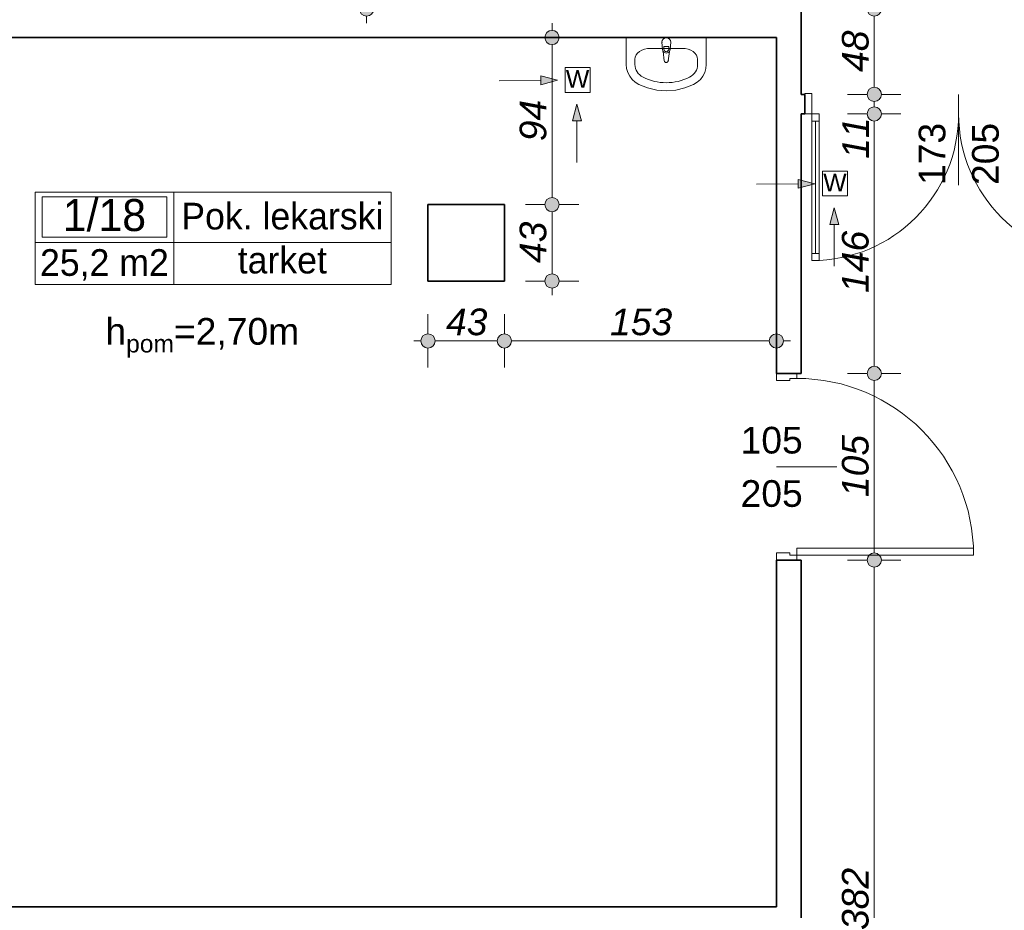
# Model space of a CAD drawing. Header units: millimetres. Extents: x -50073 to 84772, y -78870 to -35317.
# Tile 11 of 125: x 3578 to 9117, y -70241 to -65231. Entities that reach past the tile are written whole.
import ezdxf
from ezdxf.enums import TextEntityAlignment as Align

# ---------------------------------------------------------------- set-up
doc = ezdxf.new("R2010")
doc.units = ezdxf.units.MM
doc.header["$MEASUREMENT"] = 0
for name, color, linetype, lineweight in [('0_Nr_pióra__3', 7, 'Continuous', 20), ('Drzwi ArchiCAD_Nr_pióra__1', 7, 'Continuous', 0), ('Instalacje - Went_Klim_Nr_pióra__42', 150, 'Continuous', 13), ('Konstrukcja - Słupy_Nr_pióra__6', 7, 'Continuous', 35), ('Konstrukcja - Ściany zew_Nr_pióra__6', 7, 'Continuous', 35), ('Metryczki pomieszczeń ArchiCADa_Nr_pióra__1', 7, 'Continuous', 0), ('Wnetrze - Sanitariaty_Nr_pióra__22', 8, 'Continuous', 13), ('Wymiarowanie - Ogólne_Nr_pióra__82', 114, 'Continuous', 13), ('Znaczniki drzwi ArchiCADa_Nr_pióra__1', 7, 'Continuous', 0), ('Znaczniki drzwi ArchiCADa_Nr_pióra__7', 7, 'Continuous', 70)]:
    doc.layers.add(name, color=color, linetype=linetype, lineweight=lineweight)
doc.layers.add('Elementy modelu - Strefy', color=7, linetype='Continuous')
doc.layers.add('Wymiarowanie - Ogólne', color=7, linetype='Continuous')
doc.styles.add('GENERATED_STYLE_1', font='txt')
doc.styles.add('GENERATED_STYLE_2', font='txt')
doc.styles.add('GENERATED_STYLE_3', font='txt')
doc.styles.add('GENERATED_STYLE_4', font='txt')
doc.dimstyles.new('GENERATED_STYLE__1', dxfattribs={"dimtxt": 150, "dimasz": 152, "dimexe": 0.18, "dimexo": 0, "dimgap": 0.09, "dimtad": 1, "dimlfac": 0.1, "dimzin": 0, "dimdsep": 46, "dimtxsty": 'GENERATED_STYLE_3', "dimblk": 'ARROWHEAD_11', "dimblk1": 'ARROWHEAD_11', "dimblk2": 'ARROWHEAD_11', "dimcen": 0.09, "dimclrd": 114, "dimclre": 114, "dimclrt": 114, "dimazin": 0, "dimtfac": 1, "dimtdec": 4, "dimtmove": 0, "dimatfit": 3, "dimfxl": 1, "dimtolj": 1, "dimtzin": 0, "dimarcsym": 0})
doc.dimstyles.new('GENERATED_STYLE__2', dxfattribs={"dimtxt": 150, "dimasz": 152, "dimexe": 0.18, "dimexo": 0, "dimgap": 0.09, "dimtad": 1, "dimtih": 1, "dimtoh": 1, "dimlfac": 0.1, "dimzin": 0, "dimdsep": 46, "dimtxsty": 'GENERATED_STYLE_3', "dimblk": 'ARROWHEAD_11', "dimblk1": 'ARROWHEAD_11', "dimblk2": 'ARROWHEAD_11', "dimcen": 0.09, "dimclrd": 114, "dimclre": 114, "dimclrt": 114, "dimazin": 0, "dimtfac": 1, "dimtdec": 4, "dimtmove": 0, "dimatfit": 3, "dimfxl": 1, "dimtolj": 1, "dimtzin": 0, "dimarcsym": 0})

# ---------------------------------------------------------------- blocks, each defined once
blk = doc.blocks.new('Pok. lekarski_1_18_18', base_point=(4444.1, -66484.5))
at = {"layer": 'Metryczki pomieszczeń ArchiCADa_Nr_pióra__1', "linetype": 'Continuous'}
for p, q in [((3665.1, -66201.7), (5666.7, -66201.7)), ((3665.1, -66720.3), (3665.1, -66201.7)), ((3704, -66227.6), (4405.2, -66227.6)), ((3704, -66453.9), (3704, -66227.6)), ((4405.2, -66227.6), (4405.2, -66453.9)), ((4444.1, -66201.7), (4444.1, -66720.3)), ((5666.7, -66201.7), (5666.7, -66720.3)), ((4405.2, -66453.9), (3704, -66453.9)), ((3665.1, -66484.5), (5666.7, -66484.5)), ((5666.7, -66720.3), (3665.1, -66720.3))]:
    blk.add_line(p, q, dxfattribs=at)
at = {"layer": 'Metryczki pomieszczeń ArchiCADa_Nr_pióra__1'}
for tag, height, style, p in [('ROOM_NUMBER', 180, 'GENERATED_STYLE_2', (4054.6, -66329.7)), ('ROOM_NAME', 150, 'GENERATED_STYLE_1', (5055.4, -66335.7)), ('floor_f', 150, 'GENERATED_STYLE_1', (5055.4, -66583.2)), ('ROOM_CALC_AREA', 150, 'GENERATED_STYLE_1', (4054.6, -66596.6))]:
    blk.add_attdef(tag, text='', height=height, dxfattribs=dict(at, style=style)).set_placement(p, align=Align.MIDDLE_CENTER)
blk = doc.blocks.new('*D538')
at = {"layer": 'Wymiarowanie - Ogólne_Nr_pióra__82', "linetype": 'Continuous'}
for points in [[(8014.6, -63819.2), (8011.6, -63803.9), (8002.9, -63790.9), (7989.9, -63782.2), (7974.6, -63779.2), (7959.3, -63782.2), (7946.3, -63790.9), (7937.6, -63803.9), (7934.6, -63819.2), (7937.6, -63834.5), (7946.3, -63847.5), (7959.3, -63856.1), (7974.6, -63859.2), (7989.9, -63856.1), (8002.9, -63847.5), (8011.6, -63834.5)], [(8034.6, -63819.2), (8031.6, -63803.9), (8022.9, -63790.9), (8009.9, -63782.2), (7994.6, -63779.2), (7979.3, -63782.2), (7966.3, -63790.9), (7957.6, -63803.9), (7954.6, -63819.2), (7957.6, -63834.5), (7966.3, -63847.5), (7979.3, -63856.1), (7994.6, -63859.2), (8009.9, -63856.1), (8022.9, -63847.5), (8031.6, -63834.5)]]:
    blk.add_hatch(color=256, dxfattribs=at).paths.add_polyline_path(points)
for p, q in [((7974.6, -63779.2), (7974.6, -63669.2)), ((7994.6, -63779.2), (7994.6, -63669.2)), ((7894.6, -63819.2), (7934.6, -63819.2)), ((7974.6, -63819.2), (7974.6, -63819.2)), ((7974.6, -63969.2), (7974.6, -63859.2)), ((7994.6, -63969.2), (7994.6, -63859.2))]:
    blk.add_line(p, q, dxfattribs=at)
for centre in [(7974.6, -63819.2), (7994.6, -63819.2)]:
    blk.add_circle(centre, 40, dxfattribs=at)
at = {"layer": 'Wymiarowanie - Ogólne_Nr_pióra__82', "insert": (7820.8, -63789.2), "char_height": 150, "attachment_point": 7, "style": 'GENERATED_STYLE_3'}
blk.add_mtext('\\A1;{\\fArial|b0|i1|c238|p38;2}', dxfattribs=at)
blk = doc.blocks.new('ARROWHEAD_11')
at = {"color": 0, "linetype": 'Continuous', "lineweight": 0}
blk.add_line((0, 0), (-1, 0), dxfattribs=at)
at = {"color": 0, "linetype": 'Continuous', "lineweight": 0, "const_width": 0.25, "flags": 128}
blk.add_lwpolyline([(-0.125, 0, 1), (0.125, 0, 1)], format="xyb", close=True, dxfattribs=at)
blk = doc.blocks.new('*D539')
at = {"layer": 'Wymiarowanie - Ogólne_Nr_pióra__82', "linetype": 'Continuous'}
for points in [[(8014.6, -63819.2), (8011.6, -63803.9), (8002.9, -63790.9), (7989.9, -63782.2), (7974.6, -63779.2), (7959.3, -63782.2), (7946.3, -63790.9), (7937.6, -63803.9), (7934.6, -63819.2), (7937.6, -63834.5), (7946.3, -63847.5), (7959.3, -63856.1), (7974.6, -63859.2), (7989.9, -63856.1), (8002.9, -63847.5), (8011.6, -63834.5)], [(8034.6, -63819.2), (8031.6, -63803.9), (8022.9, -63790.9), (8009.9, -63782.2), (7994.6, -63779.2), (7979.3, -63782.2), (7966.3, -63790.9), (7957.6, -63803.9), (7954.6, -63819.2), (7957.6, -63834.5), (7966.3, -63847.5), (7979.3, -63856.1), (7994.6, -63859.2), (8009.9, -63856.1), (8022.9, -63847.5), (8031.6, -63834.5)], [(9764.6, -63819.2), (9761.6, -63803.9), (9752.9, -63790.9), (9739.9, -63782.2), (9724.6, -63779.2), (9709.3, -63782.2), (9696.3, -63790.9), (9687.6, -63803.9), (9684.6, -63819.2), (9687.6, -63834.5), (9696.3, -63847.5), (9709.3, -63856.1), (9724.6, -63859.2), (9739.9, -63856.1), (9752.9, -63847.5), (9761.6, -63834.5)], [(9784.6, -63819.2), (9781.6, -63803.9), (9772.9, -63790.9), (9759.9, -63782.2), (9744.6, -63779.2), (9729.3, -63782.2), (9716.3, -63790.9), (9707.6, -63803.9), (9704.6, -63819.2), (9707.6, -63834.5), (9716.3, -63847.5), (9729.3, -63856.1), (9744.6, -63859.2), (9759.9, -63856.1), (9772.9, -63847.5), (9781.6, -63834.5)]]:
    blk.add_hatch(color=256, dxfattribs=at).paths.add_polyline_path(points)
for p, q in [((7994.6, -63779.2), (7994.6, -63669.2)), ((9724.6, -63779.2), (9724.6, -63669.2)), ((8034.6, -63819.2), (9684.6, -63819.2)), ((7994.6, -63969.2), (7994.6, -63859.2)), ((9724.6, -63969.2), (9724.6, -63859.2))]:
    blk.add_line(p, q, dxfattribs=at)
for centre in [(7994.6, -63819.2), (9724.6, -63819.2)]:
    blk.add_circle(centre, 40, dxfattribs=at)
at = {"layer": 'Wymiarowanie - Ogólne_Nr_pióra__82', "char_height": 150, "attachment_point": 7, "style": 'GENERATED_STYLE_3'}
for s, insert in [('\\A1;{\\fArial|b0|i1|c238|p38;173}', (8631.9, -63789.2)), ('\\A1;{\\fArial|b0|i1|c238|p38;2}', (9570.8, -63789.2))]:
    blk.add_mtext(s, dxfattribs=dict(at, insert=insert))
blk = doc.blocks.new('*D550')
at = {"layer": 'Wymiarowanie - Ogólne_Nr_pióra__82', "linetype": 'Continuous'}
for points in [[(8425, -68270.6), (8422, -68255.3), (8413.3, -68242.4), (8400.3, -68233.7), (8385, -68230.6), (8369.7, -68233.7), (8356.7, -68242.4), (8348.1, -68255.3), (8345, -68270.6), (8348.1, -68285.9), (8356.7, -68298.9), (8369.7, -68307.6), (8385, -68310.6), (8400.3, -68307.6), (8413.3, -68298.9), (8422, -68285.9)], [(8425, -72090.6), (8422, -72075.3), (8413.3, -72062.4), (8400.3, -72053.7), (8385, -72050.6), (8369.7, -72053.7), (8356.7, -72062.4), (8348.1, -72075.3), (8345, -72090.6), (8348.1, -72105.9), (8356.7, -72118.9), (8369.7, -72127.6), (8385, -72130.6), (8400.3, -72127.6), (8413.3, -72118.9), (8422, -72105.9)]]:
    blk.add_hatch(color=256, dxfattribs=at).paths.add_polyline_path(points)
for p, q in [((8345, -68270.6), (8235, -68270.6)), ((8535, -68270.6), (8425, -68270.6)), ((8385, -72050.6), (8385, -68310.6)), ((8345, -72090.6), (8235, -72090.6)), ((8535, -72090.6), (8425, -72090.6))]:
    blk.add_line(p, q, dxfattribs=at)
for centre in [(8385, -68270.6), (8385, -72090.6)]:
    blk.add_circle(centre, 40, dxfattribs=at)
at = {"layer": 'Wymiarowanie - Ogólne_Nr_pióra__82', "insert": (8355, -70351.4), "char_height": 150, "attachment_point": 7, "rotation": 90, "style": 'GENERATED_STYLE_3'}
blk.add_mtext('\\A1;{\\fArial|b0|i1|c238|p38;382}', dxfattribs=at)
blk = doc.blocks.new('*D551')
at = {"layer": 'Wymiarowanie - Ogólne_Nr_pióra__82', "linetype": 'Continuous'}
for points in [[(8425, -67220.6), (8422, -67205.3), (8413.3, -67192.4), (8400.3, -67183.7), (8385, -67180.6), (8369.7, -67183.7), (8356.7, -67192.4), (8348.1, -67205.3), (8345, -67220.6), (8348.1, -67235.9), (8356.7, -67248.9), (8369.7, -67257.6), (8385, -67260.6), (8400.3, -67257.6), (8413.3, -67248.9), (8422, -67235.9)], [(8425, -68270.6), (8422, -68255.3), (8413.3, -68242.4), (8400.3, -68233.7), (8385, -68230.6), (8369.7, -68233.7), (8356.7, -68242.4), (8348.1, -68255.3), (8345, -68270.6), (8348.1, -68285.9), (8356.7, -68298.9), (8369.7, -68307.6), (8385, -68310.6), (8400.3, -68307.6), (8413.3, -68298.9), (8422, -68285.9)]]:
    blk.add_hatch(color=256, dxfattribs=at).paths.add_polyline_path(points)
for p, q in [((8345, -67220.6), (8235, -67220.6)), ((8535, -67220.6), (8425, -67220.6)), ((8385, -68230.6), (8385, -67260.6)), ((8345, -68270.6), (8235, -68270.6)), ((8535, -68270.6), (8425, -68270.6))]:
    blk.add_line(p, q, dxfattribs=at)
for centre in [(8385, -67220.6), (8385, -68270.6)]:
    blk.add_circle(centre, 40, dxfattribs=at)
at = {"layer": 'Wymiarowanie - Ogólne_Nr_pióra__82', "insert": (8355, -67916.4), "char_height": 150, "attachment_point": 7, "rotation": 90, "style": 'GENERATED_STYLE_3'}
blk.add_mtext('\\A1;{\\fArial|b0|i1|c238|p38;105}', dxfattribs=at)
blk = doc.blocks.new('*D552')
at = {"layer": 'Wymiarowanie - Ogólne_Nr_pióra__82', "linetype": 'Continuous'}
for points in [[(8425, -65760.6), (8422, -65745.3), (8413.3, -65732.4), (8400.3, -65723.7), (8385, -65720.6), (8369.7, -65723.7), (8356.7, -65732.4), (8348.1, -65745.3), (8345, -65760.6), (8348.1, -65775.9), (8356.7, -65788.9), (8369.7, -65797.6), (8385, -65800.6), (8400.3, -65797.6), (8413.3, -65788.9), (8422, -65775.9)], [(8425, -67220.6), (8422, -67205.3), (8413.3, -67192.4), (8400.3, -67183.7), (8385, -67180.6), (8369.7, -67183.7), (8356.7, -67192.4), (8348.1, -67205.3), (8345, -67220.6), (8348.1, -67235.9), (8356.7, -67248.9), (8369.7, -67257.6), (8385, -67260.6), (8400.3, -67257.6), (8413.3, -67248.9), (8422, -67235.9)]]:
    blk.add_hatch(color=256, dxfattribs=at).paths.add_polyline_path(points)
for p, q in [((8345, -65760.6), (8235, -65760.6)), ((8535, -65760.6), (8425, -65760.6)), ((8385, -67180.6), (8385, -65800.6)), ((8345, -67220.6), (8235, -67220.6)), ((8535, -67220.6), (8425, -67220.6))]:
    blk.add_line(p, q, dxfattribs=at)
for centre in [(8385, -65760.6), (8385, -67220.6)]:
    blk.add_circle(centre, 40, dxfattribs=at)
at = {"layer": 'Wymiarowanie - Ogólne_Nr_pióra__82', "char_height": 150, "attachment_point": 7, "rotation": 90, "style": 'GENERATED_STYLE_3'}
for s, insert in [('\\A1;{\\fArial|b0|i1|c238|p38;11}', (8355, -66013.2)), ('\\A1;{\\fArial|b0|i1|c238|p38;146}', (8355, -66767.7))]:
    blk.add_mtext(s, dxfattribs=dict(at, insert=insert))
blk = doc.blocks.new('*D553')
at = {"layer": 'Wymiarowanie - Ogólne_Nr_pióra__82', "linetype": 'Continuous'}
for points in [[(8425, -65650.6), (8422, -65635.3), (8413.3, -65622.4), (8400.3, -65613.7), (8385, -65610.6), (8369.7, -65613.7), (8356.7, -65622.4), (8348.1, -65635.3), (8345, -65650.6), (8348.1, -65665.9), (8356.7, -65678.9), (8369.7, -65687.6), (8385, -65690.6), (8400.3, -65687.6), (8413.3, -65678.9), (8422, -65665.9)], [(8425, -65760.6), (8422, -65745.3), (8413.3, -65732.4), (8400.3, -65723.7), (8385, -65720.6), (8369.7, -65723.7), (8356.7, -65732.4), (8348.1, -65745.3), (8345, -65760.6), (8348.1, -65775.9), (8356.7, -65788.9), (8369.7, -65797.6), (8385, -65800.6), (8400.3, -65797.6), (8413.3, -65788.9), (8422, -65775.9)]]:
    blk.add_hatch(color=256, dxfattribs=at).paths.add_polyline_path(points)
for p, q in [((8345, -65650.6), (8235, -65650.6)), ((8535, -65650.6), (8425, -65650.6)), ((8385, -65720.6), (8385, -65690.6)), ((8345, -65760.6), (8235, -65760.6)), ((8535, -65760.6), (8425, -65760.6))]:
    blk.add_line(p, q, dxfattribs=at)
for centre in [(8385, -65650.6), (8385, -65760.6)]:
    blk.add_circle(centre, 40, dxfattribs=at)
blk = doc.blocks.new('*D554')
at = {"layer": 'Wymiarowanie - Ogólne_Nr_pióra__82', "linetype": 'Continuous'}
for points in [[(8425, -65170.6), (8422, -65155.3), (8413.3, -65142.4), (8400.3, -65133.7), (8385, -65130.6), (8369.7, -65133.7), (8356.7, -65142.4), (8348.1, -65155.3), (8345, -65170.6), (8348.1, -65185.9), (8356.7, -65198.9), (8369.7, -65207.6), (8385, -65210.6), (8400.3, -65207.6), (8413.3, -65198.9), (8422, -65185.9)], [(8425, -65650.6), (8422, -65635.3), (8413.3, -65622.4), (8400.3, -65613.7), (8385, -65610.6), (8369.7, -65613.7), (8356.7, -65622.4), (8348.1, -65635.3), (8345, -65650.6), (8348.1, -65665.9), (8356.7, -65678.9), (8369.7, -65687.6), (8385, -65690.6), (8400.3, -65687.6), (8413.3, -65678.9), (8422, -65665.9)]]:
    blk.add_hatch(color=256, dxfattribs=at).paths.add_polyline_path(points)
for p, q in [((8345, -65170.6), (8235, -65170.6)), ((8535, -65170.6), (8425, -65170.6)), ((8385, -65610.6), (8385, -65210.6)), ((8345, -65650.6), (8235, -65650.6)), ((8535, -65650.6), (8425, -65650.6))]:
    blk.add_line(p, q, dxfattribs=at)
for centre in [(8385, -65170.6), (8385, -65650.6)]:
    blk.add_circle(centre, 40, dxfattribs=at)
at = {"layer": 'Wymiarowanie - Ogólne_Nr_pióra__82', "insert": (8355, -65524.5), "char_height": 150, "attachment_point": 7, "rotation": 90, "style": 'GENERATED_STYLE_3'}
blk.add_mtext('\\A1;{\\fArial|b0|i1|c238|p38;48}', dxfattribs=at)
blk = doc.blocks.new('*D570')
at = {"layer": 'Wymiarowanie - Ogólne_Nr_pióra__82', "linetype": 'Continuous'}
for points in [[(5569.5, -64120.6), (5566.4, -64105.3), (5557.7, -64092.4), (5544.8, -64083.7), (5529.5, -64080.6), (5514.2, -64083.7), (5501.2, -64092.4), (5492.5, -64105.3), (5489.5, -64120.6), (5492.5, -64135.9), (5501.2, -64148.9), (5514.2, -64157.6), (5529.5, -64160.6), (5544.8, -64157.6), (5557.7, -64148.9), (5566.4, -64135.9)], [(5569.5, -65170.6), (5566.4, -65155.3), (5557.7, -65142.4), (5544.8, -65133.7), (5529.5, -65130.6), (5514.2, -65133.7), (5501.2, -65142.4), (5492.5, -65155.3), (5489.5, -65170.6), (5492.5, -65185.9), (5501.2, -65198.9), (5514.2, -65207.6), (5529.5, -65210.6), (5544.8, -65207.6), (5557.7, -65198.9), (5566.4, -65185.9)]]:
    blk.add_hatch(color=256, dxfattribs=at).paths.add_polyline_path(points)
for p, q in [((5489.5, -64120.6), (5379.5, -64120.6)), ((5679.5, -64120.6), (5569.5, -64120.6)), ((5529.5, -65130.6), (5529.5, -64160.6)), ((5489.5, -65170.6), (5379.5, -65170.6)), ((5679.5, -65170.6), (5569.5, -65170.6)), ((5529.5, -65250.6), (5529.5, -65210.6))]:
    blk.add_line(p, q, dxfattribs=at)
for centre in [(5529.5, -64120.6), (5529.5, -65170.6)]:
    blk.add_circle(centre, 40, dxfattribs=at)
at = {"layer": 'Wymiarowanie - Ogólne_Nr_pióra__82', "insert": (5499.5, -64816.4), "char_height": 150, "attachment_point": 7, "rotation": 90, "style": 'GENERATED_STYLE_3'}
blk.add_mtext('\\A1;{\\fArial|b0|i1|c238|p38;105}', dxfattribs=at)
blk = doc.blocks.new('*D577')
at = {"layer": 'Wymiarowanie - Ogólne_Nr_pióra__82', "linetype": 'Continuous'}
for points in [[(6612.4, -66270.6), (6609.3, -66255.3), (6600.7, -66242.4), (6587.7, -66233.7), (6572.4, -66230.6), (6557.1, -66233.7), (6544.1, -66242.4), (6535.4, -66255.3), (6532.4, -66270.6), (6535.4, -66285.9), (6544.1, -66298.9), (6557.1, -66307.6), (6572.4, -66310.6), (6587.7, -66307.6), (6600.7, -66298.9), (6609.3, -66285.9)], [(6612.4, -66700.6), (6609.3, -66685.3), (6600.7, -66672.4), (6587.7, -66663.7), (6572.4, -66660.6), (6557.1, -66663.7), (6544.1, -66672.4), (6535.4, -66685.3), (6532.4, -66700.6), (6535.4, -66715.9), (6544.1, -66728.9), (6557.1, -66737.6), (6572.4, -66740.6), (6587.7, -66737.6), (6600.7, -66728.9), (6609.3, -66715.9)]]:
    blk.add_hatch(color=256, dxfattribs=at).paths.add_polyline_path(points)
for p, q in [((6532.4, -66270.6), (6422.4, -66270.6)), ((6722.4, -66270.6), (6612.4, -66270.6)), ((6572.4, -66660.6), (6572.4, -66310.6)), ((6532.4, -66700.6), (6422.4, -66700.6)), ((6722.4, -66700.6), (6612.4, -66700.6)), ((6572.4, -66780.6), (6572.4, -66740.6))]:
    blk.add_line(p, q, dxfattribs=at)
for centre in [(6572.4, -66270.6), (6572.4, -66700.6)]:
    blk.add_circle(centre, 40, dxfattribs=at)
at = {"layer": 'Wymiarowanie - Ogólne_Nr_pióra__82', "insert": (6542.4, -66599.5), "char_height": 150, "attachment_point": 7, "rotation": 90, "style": 'GENERATED_STYLE_3'}
blk.add_mtext('\\A1;{\\fArial|b0|i1|c238|p38;43}', dxfattribs=at)
blk = doc.blocks.new('*D578')
at = {"layer": 'Wymiarowanie - Ogólne_Nr_pióra__82', "linetype": 'Continuous'}
for points in [[(6612.4, -65330.6), (6609.3, -65315.3), (6600.7, -65302.4), (6587.7, -65293.7), (6572.4, -65290.6), (6557.1, -65293.7), (6544.1, -65302.4), (6535.4, -65315.3), (6532.4, -65330.6), (6535.4, -65345.9), (6544.1, -65358.9), (6557.1, -65367.6), (6572.4, -65370.6), (6587.7, -65367.6), (6600.7, -65358.9), (6609.3, -65345.9)], [(6612.4, -66270.6), (6609.3, -66255.3), (6600.7, -66242.4), (6587.7, -66233.7), (6572.4, -66230.6), (6557.1, -66233.7), (6544.1, -66242.4), (6535.4, -66255.3), (6532.4, -66270.6), (6535.4, -66285.9), (6544.1, -66298.9), (6557.1, -66307.6), (6572.4, -66310.6), (6587.7, -66307.6), (6600.7, -66298.9), (6609.3, -66285.9)]]:
    blk.add_hatch(color=256, dxfattribs=at).paths.add_polyline_path(points)
for p, q in [((6572.4, -65290.6), (6572.4, -65250.6)), ((6532.4, -65330.6), (6422.4, -65330.6)), ((6722.4, -65330.6), (6612.4, -65330.6)), ((6572.4, -66230.6), (6572.4, -65370.6)), ((6532.4, -66270.6), (6422.4, -66270.6)), ((6722.4, -66270.6), (6612.4, -66270.6))]:
    blk.add_line(p, q, dxfattribs=at)
for centre in [(6572.4, -65330.6), (6572.4, -66270.6)]:
    blk.add_circle(centre, 40, dxfattribs=at)
at = {"layer": 'Wymiarowanie - Ogólne_Nr_pióra__82', "insert": (6542.4, -65914.5), "char_height": 150, "attachment_point": 7, "rotation": 90, "style": 'GENERATED_STYLE_3'}
blk.add_mtext('\\A1;{\\fArial|b0|i1|c238|p38;94}', dxfattribs=at)
blk = doc.blocks.new('*D579')
at = {"layer": 'Wymiarowanie - Ogólne_Nr_pióra__82', "linetype": 'Continuous'}
for points in [[(5914.6, -67037.6), (5911.6, -67022.3), (5902.9, -67009.3), (5889.9, -67000.6), (5874.6, -66997.6), (5859.3, -67000.6), (5846.3, -67009.3), (5837.6, -67022.3), (5834.6, -67037.6), (5837.6, -67052.9), (5846.3, -67065.9), (5859.3, -67074.5), (5874.6, -67077.6), (5889.9, -67074.5), (5902.9, -67065.9), (5911.6, -67052.9)], [(6344.6, -67037.6), (6341.6, -67022.3), (6332.9, -67009.3), (6319.9, -67000.6), (6304.6, -66997.6), (6289.3, -67000.6), (6276.3, -67009.3), (6267.6, -67022.3), (6264.6, -67037.6), (6267.6, -67052.9), (6276.3, -67065.9), (6289.3, -67074.5), (6304.6, -67077.6), (6319.9, -67074.5), (6332.9, -67065.9), (6341.6, -67052.9)]]:
    blk.add_hatch(color=256, dxfattribs=at).paths.add_polyline_path(points)
for p, q in [((5874.6, -66997.6), (5874.6, -66887.6)), ((6304.6, -66997.6), (6304.6, -66887.6)), ((5794.6, -67037.6), (5834.6, -67037.6)), ((5914.6, -67037.6), (6264.6, -67037.6)), ((5874.6, -67187.6), (5874.6, -67077.6)), ((6304.6, -67187.6), (6304.6, -67077.6))]:
    blk.add_line(p, q, dxfattribs=at)
for centre in [(5874.6, -67037.6), (6304.6, -67037.6)]:
    blk.add_circle(centre, 40, dxfattribs=at)
at = {"layer": 'Wymiarowanie - Ogólne_Nr_pióra__82', "insert": (5975.8, -67007.6), "char_height": 150, "attachment_point": 7, "style": 'GENERATED_STYLE_3'}
blk.add_mtext('\\A1;{\\fArial|b0|i1|c238|p38;43}', dxfattribs=at)
blk = doc.blocks.new('*D580')
at = {"layer": 'Wymiarowanie - Ogólne_Nr_pióra__82', "linetype": 'Continuous'}
for points in [[(6344.6, -67037.6), (6341.6, -67022.3), (6332.9, -67009.3), (6319.9, -67000.6), (6304.6, -66997.6), (6289.3, -67000.6), (6276.3, -67009.3), (6267.6, -67022.3), (6264.6, -67037.6), (6267.6, -67052.9), (6276.3, -67065.9), (6289.3, -67074.5), (6304.6, -67077.6), (6319.9, -67074.5), (6332.9, -67065.9), (6341.6, -67052.9)], [(7874.6, -67037.6), (7871.6, -67022.3), (7862.9, -67009.3), (7849.9, -67000.6), (7834.6, -66997.6), (7819.3, -67000.6), (7806.3, -67009.3), (7797.6, -67022.3), (7794.6, -67037.6), (7797.6, -67052.9), (7806.3, -67065.9), (7819.3, -67074.5), (7834.6, -67077.6), (7849.9, -67074.5), (7862.9, -67065.9), (7871.6, -67052.9)]]:
    blk.add_hatch(color=256, dxfattribs=at).paths.add_polyline_path(points)
for p, q in [((6304.6, -66997.6), (6304.6, -66887.6)), ((7834.6, -66997.6), (7834.6, -66887.6)), ((6344.6, -67037.6), (7794.6, -67037.6)), ((7874.6, -67037.6), (7914.6, -67037.6)), ((6304.6, -67187.6), (6304.6, -67077.6)), ((7834.6, -67187.6), (7834.6, -67077.6))]:
    blk.add_line(p, q, dxfattribs=at)
for centre in [(6304.6, -67037.6), (7834.6, -67037.6)]:
    blk.add_circle(centre, 40, dxfattribs=at)
at = {"layer": 'Wymiarowanie - Ogólne_Nr_pióra__82', "insert": (6898.9, -67007.6), "char_height": 150, "attachment_point": 7, "style": 'GENERATED_STYLE_3'}
blk.add_mtext('\\A1;{\\fArial|b0|i1|c238|p38;153}', dxfattribs=at)

msp = doc.modelspace()

# ---------------------------------------------------------------- hatches: boundary and pattern name
h = msp.add_hatch()
h.set_pattern_fill('ANSI31', color=5, scale=250)
h.set_pattern_definition([(45, (5604.596, -69870.678), (-22.097087, 22.097087), [])])
h.paths.add_polyline_path([(25564.596, -62180.678, -0.41421356), (25664.596, -62080.678), (26264.596, -62080.678, -0.41421356), (26364.596, -62180.678), (26364.596, -62780.678, -0.41421356), (26264.596, -62880.678), (25664.596, -62880.678, -0.41421356), (25564.596, -62780.678)])
h.paths.add_polyline_path([(26214.596, -62205.678, 1), (26264.596, -62205.678, 1)], flags=16)
h.paths.add_polyline_path([(27054.596, -56830.641, -0.41421356), (27154.596, -56730.641), (27754.596, -56730.641, -0.41421356), (27854.596, -56830.641), (27854.596, -57430.641, -0.41421356), (27754.596, -57530.641), (27154.596, -57530.641, -0.41421356), (27054.596, -57430.641)])
h.paths.add_polyline_path([(27704.596, -56855.641, 1), (27754.596, -56855.641, 1)], flags=16)
h.paths.add_polyline_path([(23594.623, -57810.641, -0.41421356), (23694.623, -57710.641), (24294.623, -57710.641, -0.41421356), (24394.623, -57810.641), (24394.623, -58410.641, -0.41421356), (24294.623, -58510.641), (23694.623, -58510.641, -0.41421356), (23594.623, -58410.641)])
h.paths.add_polyline_path([(24244.623, -58385.641, 1), (24294.623, -58385.641, 1)], flags=16)
h.paths.add_polyline_path([(17350.623, -58410.678), (17350.623, -57810.678, -0.41421356), (17450.623, -57710.678), (18050.623, -57710.678, -0.41421356), (18150.623, -57810.678), (18150.623, -58410.678, -0.41421356), (18050.623, -58510.678), (17610.673, -58510.678), (17610.673, -58302.351, 2.41421356), (17585.673, -58277.351, 0.41421356), (17610.673, -58302.351), (17610.673, -58510.678), (17450.623, -58510.678, -0.41421356)])
h.paths.add_polyline_path([(17450.623, -58385.678, 1), (17500.623, -58385.678, 1)], flags=16)
h.paths.add_polyline_path([(13845.623, -57820.678), (13845.623, -58420.678, 0.40815319), (13943.549, -58520.656), (13943.549, -58395.678), (13943.549, -58257.419, -2.41421356), (13968.549, -58232.419, -0.41421356), (13943.549, -58257.419), (13943.549, -58395.678), (13943.549, -58520.656, 0.00518396), (13945.623, -58520.678), (14545.623, -58520.678, 0.41421356), (14645.623, -58420.678), (14645.623, -57820.678, 0.41421356), (14545.623, -57720.678), (13945.623, -57720.678, 0.41421356)])
h.paths.add_polyline_path([(13945.623, -58395.678, 1), (13995.623, -58395.678, 1)], flags=16)
h.paths.add_polyline_path([(12785.623, -58400.678), (12785.623, -57800.678, -0.41421356), (12885.623, -57700.678), (13485.623, -57700.678, -0.41421356), (13585.623, -57800.678), (13585.623, -58400.678, -0.41421356), (13485.623, -58500.678), (13251.864, -58500.678), (13251.864, -58279.885, 2.41421356), (13226.864, -58254.885, 0.41421356), (13251.864, -58279.885), (13251.864, -58500.678), (12885.623, -58500.678, -0.41421356)])
h.paths.add_polyline_path([(13435.623, -58375.678, 1), (13485.623, -58375.678, 1)], flags=16)
h.paths.add_polyline_path([(6669.596, -58410.678), (6669.596, -57810.678, -0.41421356), (6769.596, -57710.678), (7369.596, -57710.678, -0.41421356), (7469.596, -57810.678), (7469.596, -58410.678, -0.41421356), (7369.596, -58510.678), (6769.596, -58510.678, -0.08881129), (6734.902, -58504.466), (6734.902, -58234.953, 2.41421356), (6709.902, -58209.953, 0.41421356), (6734.902, -58234.953), (6734.902, -58504.466, -0.31385648)])
h.paths.add_polyline_path([(6769.596, -58385.678, 1), (6819.596, -58385.678, 1)], flags=16)
h.paths.add_polyline_path([(24464.596, -69770.678), (24464.596, -69170.678, -0.41421356), (24564.596, -69070.678), (25164.596, -69070.678, -0.41421356), (25264.596, -69170.678), (25264.596, -69770.678, -0.41421356), (25164.596, -69870.678), (24564.596, -69870.678, -0.24955295), (24481.645, -69826.527), (24641.759, -69826.527, 2.41421356), (24666.759, -69801.527, 0.41421356), (24641.759, -69826.527), (24481.645, -69826.527, -0.14923451)])
h.paths.add_polyline_path([(24564.596, -69195.678, 1), (24614.596, -69195.678, 1)], flags=16)
h.paths.add_polyline_path([(5604.596, -57820.678), (5604.596, -58420.678, 0.41421356), (5704.596, -58520.678), (6031.963, -58520.678), (6031.963, -58302.351, -2.41421356), (6056.963, -58277.351, -0.41421356), (6031.963, -58302.351), (6031.963, -58520.678), (6304.596, -58520.678, 0.41421356), (6404.596, -58420.678), (6404.596, -57820.678, 0.41421356), (6304.596, -57720.678), (5704.596, -57720.678, 0.41421356)])
h.paths.add_polyline_path([(6254.596, -58395.678, 1), (6304.596, -58395.678, 1)], flags=16)
h.paths.add_polyline_path([(23871.254, -57979.071), (23871.254, -58256.97), (23643.082, -58256.97), (23643.082, -57979.071)], flags=24)
h.paths.add_polyline_path([(7095.024, -57966.098), (7095.024, -58262.005), (6866.852, -58262.005), (6866.852, -57966.098)], flags=24)
h.paths.add_polyline_path([(25506.814, -69309.87), (25092.524, -69309.87), (25092.524, -69081.699), (25506.814, -69081.699)], flags=9)
h.paths.add_polyline_path([(25638.09, -62879.269), (25242.524, -62879.269), (25242.524, -62651.097), (25638.09, -62651.097)], flags=9)
h.paths.add_polyline_path([(25022.483, -69783.476), (25022.483, -70179.043), (24794.311, -70179.043), (24794.311, -69783.476)], flags=9)
h.paths.add_polyline_path([(27301.714, -56946.363), (26906.353, -56946.363), (26906.353, -56718.089), (27301.714, -56718.089)], flags=9)
h.paths.add_polyline_path([(13266.179, -57954.077), (13266.179, -58249.984), (13038.007, -58249.984), (13038.007, -57954.077)], flags=9)
h.paths.add_polyline_path([(25865.437, -61877.575), (25865.437, -62175.836), (25637.265, -62175.836), (25637.265, -61877.575)], flags=9)
h.paths.add_polyline_path([(14702.816, -57987.839), (14702.816, -58282.007), (14474.541, -58282.007), (14474.541, -57987.839)], flags=9)
h.paths.add_polyline_path([(26389.895, -62879.269), (26109.438, -62879.269), (26109.438, -62651.097), (26389.895, -62651.097)], flags=9)
h.paths.add_polyline_path([(27448.011, -56706.263), (27448.011, -56985.799), (27219.839, -56985.799), (27219.839, -56706.263)], flags=9)
h.paths.add_polyline_path([(5614.922, -58005.357), (5614.922, -58283.257), (5386.75, -58283.257), (5386.75, -58005.357)], flags=9)
at = {"layer": 'Instalacje - Went_Klim_Nr_pióra__42', "linetype": 'Continuous'}
for points in [[(6602.755, -65570.819), (6509.211, -65546.744), (6509.706, -65596.741)], [(6712.466, -65706.62), (6687.466, -65799.921), (6737.466, -65799.921)], [(8050.393, -66153.15), (7956.849, -66129.075), (7957.344, -66179.073)], [(8160.105, -66288.951), (8135.105, -66382.253), (8185.105, -66382.253)]]:
    msp.add_hatch(color=256, dxfattribs=at).paths.add_polyline_path(points)

# ---------------------------------------------------------------- linework, layer by layer
at = {"layer": 'Drzwi ArchiCAD_Nr_pióra__1', "linetype": 'Continuous'}
for p, q in [((7994.596, -65645.641), (7994.596, -65760.641)), ((8034.596, -65645.641), (7994.596, -65645.641)), ((7994.596, -65760.641), (7994.596, -65650.641)), ((8034.596, -65760.641), (8034.596, -65645.641)), ((7994.596, -65760.641), (8034.596, -65760.641)), ((8034.596, -65800.641), (8034.596, -65760.641)), ((8034.596, -65760.641), (8074.596, -65760.641)), ((8074.596, -65760.641), (8074.596, -65800.641)), ((8034.596, -65800.641), (8054.596, -65800.641)), ((8034.596, -66545.641), (8034.596, -65800.641)), ((8074.596, -65800.641), (8034.596, -65800.641)), ((8054.596, -65800.641), (8054.596, -66545.641)), ((8054.596, -65800.641), (8074.596, -65800.641)), ((8054.596, -66545.641), (8054.596, -65800.641)), ((8054.596, -66545.641), (8054.596, -65800.641)), ((8074.596, -65800.641), (8074.596, -66545.641)), ((8054.596, -66545.641), (8034.596, -66545.641)), ((8034.596, -66585.641), (8034.596, -66545.641)), ((8034.596, -66545.641), (8074.596, -66545.641)), ((8074.596, -66545.641), (8054.596, -66545.641)), ((8074.596, -66545.641), (8074.596, -66585.641)), ((8074.596, -66585.641), (8034.596, -66585.641)), ((7949.596, -67220.641), (7834.596, -67220.641)), ((7834.596, -67220.641), (7834.596, -67260.641)), ((7834.596, -67220.641), (7949.596, -67220.641)), ((7949.596, -67248.641), (7949.596, -67220.641)), ((7834.596, -67260.641), (7909.596, -67260.641)), ((7909.596, -67260.641), (7909.596, -67248.641)), ((7909.596, -67248.641), (7949.596, -67248.641)), ((7909.596, -68230.641), (7834.596, -68230.641)), ((7834.596, -68230.641), (7834.596, -68270.641)), ((7909.596, -68242.641), (7909.596, -68230.641)), ((7949.596, -68242.641), (7949.596, -68202.641)), ((7949.596, -68202.641), (8943.596, -68202.641)), ((8943.596, -68202.641), (8943.596, -68242.641)), ((7834.596, -68270.641), (7949.596, -68270.641)), ((7834.596, -68270.641), (7949.596, -68270.641)), ((7949.596, -68242.641), (7909.596, -68242.641)), ((7949.596, -68270.641), (7949.596, -68242.641)), ((8943.596, -68242.641), (7949.596, -68242.641))]:
    msp.add_line(p, q, dxfattribs=at)
for centre, radius, start, end in [((8034.596, -65760.641), 825, 270, 0), ((9684.596, -65760.641), 825, 180, 270), ((7949.596, -68242.641), 994, 0, 90)]:
    msp.add_arc(centre, radius, start, end, dxfattribs=at)
at = {"layer": 'Instalacje - Went_Klim_Nr_pióra__42', "linetype": 'Continuous'}
for p, q in [((6647.095, -65499.653), (6787.095, -65499.653)), ((6647.095, -65639.653), (6647.095, -65499.653)), ((6787.095, -65499.653), (6787.095, -65639.653)), ((6275.079, -65574.062), (6509.458, -65571.743)), ((6602.755, -65570.819), (6509.211, -65546.744)), ((6509.706, -65596.741), (6509.211, -65546.744)), ((6602.755, -65570.819), (6509.706, -65596.741)), ((6787.095, -65639.653), (6647.095, -65639.653)), ((6712.466, -65706.62), (6687.466, -65799.921)), ((6712.466, -65706.62), (6737.466, -65799.921)), ((6737.466, -65799.921), (6687.466, -65799.921)), ((6712.466, -66034.312), (6712.466, -65799.921)), ((8050.393, -66153.15), (7956.849, -66129.075)), ((7957.344, -66179.073), (7956.849, -66129.075)), ((8094.733, -66081.984), (8234.733, -66081.984)), ((8094.733, -66221.984), (8094.733, -66081.984)), ((8234.733, -66081.984), (8234.733, -66221.984)), ((7722.717, -66156.394), (7957.097, -66154.074)), ((8050.393, -66153.15), (7957.344, -66179.073)), ((8234.733, -66221.984), (8094.733, -66221.984)), ((8160.105, -66288.951), (8135.105, -66382.253)), ((8160.105, -66288.951), (8185.105, -66382.253)), ((8185.105, -66382.253), (8135.105, -66382.253)), ((8160.105, -66616.643), (8160.105, -66382.253))]:
    msp.add_line(p, q, dxfattribs=at)
at = {"layer": 'Konstrukcja - Słupy_Nr_pióra__6', "linetype": 'Continuous'}
for p, q in [((6304.596, -66270.641), (5874.596, -66270.641)), ((5874.596, -66270.641), (5874.596, -66700.641)), ((6304.596, -66700.641), (6304.596, -66270.641)), ((5874.596, -66700.641), (6304.596, -66700.641))]:
    msp.add_line(p, q, dxfattribs=at)
at = {"layer": 'Konstrukcja - Ściany zew_Nr_pióra__6', "linetype": 'Continuous'}
for p, q in [((7994.596, -65760.641), (7994.596, -65650.641)), ((7834.596, -67220.641), (7949.596, -67220.641)), ((7949.596, -67220.641), (7974.596, -67220.641)), ((7834.596, -68270.641), (7949.596, -68270.641)), ((7949.596, -68270.641), (7974.596, -68270.641))]:
    msp.add_line(p, q, dxfattribs=at)
at = {"layer": 'Konstrukcja - Ściany zew_Nr_pióra__6', "linetype": 'Continuous', "flags": 128}
for points in [[(7974.596, -65650.641), (7974.596, -65170.641)], [(2644.596, -65330.641), (7834.596, -65330.641)], [(7834.596, -65330.641), (7834.596, -67220.641)], [(7994.596, -65650.641), (7974.596, -65650.641)], [(7974.596, -65760.641), (7994.596, -65760.641)], [(7974.596, -67220.641), (7974.596, -65760.641)], [(7834.596, -68270.641), (7834.596, -70220.641)], [(7974.596, -72090.641), (7974.596, -68270.641)], [(7834.596, -70220.641), (2644.596, -70220.641)]]:
    msp.add_lwpolyline(points, dxfattribs=at)
at = {"layer": 'Wnetrze - Sanitariaty_Nr_pióra__22', "linetype": 'Continuous'}
for p, q in [((6990.086, -65330.641), (6990.086, -65483.369)), ((7440.086, -65330.641), (6990.086, -65330.641)), ((7440.086, -65483.369), (7440.086, -65330.641)), ((7304.205, -65392.187), (7125.966, -65392.187)), ((7190.086, -65357.187), (7194.086, -65399.14)), ((7197.356, -65408.653), (7203.986, -65461.587)), ((7201.486, -65396.968), (7201.486, -65382.097)), ((7201.486, -65382.097), (7228.686, -65382.097)), ((7226.186, -65461.587), (7232.816, -65408.653)), ((7228.686, -65382.097), (7228.686, -65396.968)), ((7236.086, -65399.14), (7240.086, -65357.187)), ((7038.999, -65452.823), (7038.999, -65483.369)), ((7391.173, -65452.823), (7391.173, -65483.369)), ((6990.086, -65483.369), (6992.257, -65505.85)), ((6992.257, -65505.85), (6998.701, -65527.613)), ((7431.471, -65527.613), (7437.915, -65505.85)), ((7437.915, -65505.85), (7440.086, -65483.369)), ((6998.701, -65527.613), (7009.212, -65547.962)), ((7009.212, -65547.962), (7023.454, -65566.246)), ((7023.454, -65566.246), (7040.972, -65581.881)), ((7389.2, -65581.881), (7406.718, -65566.246)), ((7406.718, -65566.246), (7420.96, -65547.962)), ((7420.96, -65547.962), (7431.471, -65527.613)), ((7040.972, -65581.881), (7061.205, -65594.369)), ((7061.205, -65594.369), (7110.099, -65614.329)), ((7110.099, -65614.329), (7161.865, -65626.529)), ((7161.865, -65626.529), (7215.086, -65630.632)), ((7215.086, -65630.632), (7268.307, -65626.529)), ((7268.307, -65626.529), (7320.072, -65614.329)), ((7320.072, -65614.329), (7368.966, -65594.369)), ((7368.966, -65594.369), (7389.2, -65581.881))]:
    msp.add_line(p, q, dxfattribs=at)
for centre, radius, start, end in [((7215.086, -65357.187), 25, 0, 180), ((7215.086, -65397.24), 21.086, 185.169607, 212.771025), ((7215.086, -65397.24), 21.086, 212.771025, 327.228975), ((7215.086, -65396.968), 13.6, 180, 0), ((7215.086, -65397.24), 21.086, 327.228975, 354.830393), ((7215.086, -65460.197), 11.187, 187.138925, 352.861075)]:
    msp.add_arc(centre, radius, start, end, dxfattribs=at)
for centre, major_axis, ratio, start_param, end_param in [((7126.064, -65452.823), (87.049, 0), 0.69657392, 1.57079633, 3.14159265), ((7304.108, -65452.823), (87.049, 0), 0.69657392, 0, 1.57079633), ((7125.947, -65483.369), (86.948, 0), 0.92929293, 3.14159265, 4.21541415), ((7304.225, -65483.369), (86.948, 0), 0.92929293, 5.20936381, 6.28318531), ((7215.086, -65330.641), (273.913, 0), 0.92929293, 4.21541414, 5.20936382)]:
    msp.add_ellipse(centre, major_axis=major_axis, ratio=ratio, start_param=start_param, end_param=end_param, dxfattribs=at)
for p in [(7190.086, -65357.187), (7197.356, -65408.653), (7236.086, -65399.14), (7226.186, -65461.587)]:
    msp.add_point(p, dxfattribs=at)
at = {"layer": 'Znaczniki drzwi ArchiCADa_Nr_pióra__1', "linetype": 'Continuous'}
for p, q in [((8859.596, -66160.641), (8859.596, -65650.641)), ((8174.596, -67745.641), (7834.596, -67745.641))]:
    msp.add_line(p, q, dxfattribs=at)

# ---------------------------------------------------------------- block references
at = {"layer": 'Elementy modelu - Strefy', "linetype": 'Continuous'}
ref = msp.add_blockref('Pok. lekarski_1_18_18', (4444.131, -66484.54), dxfattribs=at)
ref.add_attrib('ROOM_NAME', 'Pok. lekarski', dxfattribs={"layer": 'Metryczki pomieszczeń ArchiCADa_Nr_pióra__1', "color": 7, "height": 150, "style": 'GENERATED_STYLE_1'}).set_placement((5055.414, -66335.72), align=Align.MIDDLE_CENTER)
ref.add_attrib('ROOM_NUMBER', '1/18', dxfattribs={"layer": 'Metryczki pomieszczeń ArchiCADa_Nr_pióra__1', "color": 7, "height": 180, "style": 'GENERATED_STYLE_2'}).set_placement((4054.61, -66329.653), align=Align.MIDDLE_CENTER)
ref.add_attrib('ROOM_CALC_AREA', '25,2 m2', dxfattribs={"layer": 'Metryczki pomieszczeń ArchiCADa_Nr_pióra__1', "color": 7, "height": 150, "style": 'GENERATED_STYLE_1'}).set_placement((4054.61, -66596.591), align=Align.MIDDLE_CENTER)
ref.add_attrib('floor_f', 'tarket', dxfattribs={"layer": 'Metryczki pomieszczeń ArchiCADa_Nr_pióra__1', "color": 7, "height": 150, "style": 'GENERATED_STYLE_1'}).set_placement((5055.414, -66583.22), align=Align.MIDDLE_CENTER)

# ---------------------------------------------------------------- texts
at = {"layer": '0_Nr_pióra__3', "linetype": 'Continuous', "insert": (4605.275, -66865.05), "char_height": 150, "attachment_point": 2, "style": 'GENERATED_STYLE_4'}
msp.add_mtext('\\A1;{\\fArial|b0|i0|c0|p38;h\\fArial|b0|i0|c0|p38;\\A1{\\H.66x;\\S ^ pom;}\\fArial|b0|i0|c0|p38;=2,70m}', dxfattribs=at)
at = {"layer": 'Instalacje - Went_Klim_Nr_pióra__42', "linetype": 'Continuous', "char_height": 100, "attachment_point": 6, "style": 'GENERATED_STYLE_1'}
for insert in [(6782.009, -65563.938), (8229.647, -66146.27)]:
    msp.add_mtext('\\A1;{\\fArial|b0|i0|c238|p38;W}', dxfattribs=dict(at, insert=insert))
at = {"layer": 'Znaczniki drzwi ArchiCADa_Nr_pióra__7', "char_height": 150, "attachment_point": 7, "rotation": 90, "style": 'GENERATED_STYLE_1'}
for s, insert in [('\\A1;{\\fArial|b0|i0|c238|p38;173}', (8787.168, -66160.641)), ('\\A1;{\\fArial|b0|i0|c238|p38;205}', (9087.065, -66160.641))]:
    msp.add_mtext(s, dxfattribs=dict(at, insert=insert))
at = {"layer": 'Znaczniki drzwi ArchiCADa_Nr_pióra__7', "char_height": 150, "attachment_point": 7, "style": 'GENERATED_STYLE_1'}
for s, insert in [('\\A1;{\\fArial|b0|i0|c238|p38;105}', (7633.111, -67673.11)), ('\\A1;{\\fArial|b0|i0|c238|p38;205}', (7633.111, -67973.11))]:
    msp.add_mtext(s, dxfattribs=dict(at, insert=insert))

# ---------------------------------------------------------------- dimensions: what is measured, and where the dimension line sits
at = {"layer": 'Wymiarowanie - Ogólne', "color": 114, "linetype": 'Continuous', "lineweight": 13}
for base, p1, p2, picture, middle in [((7994.596, -63819.187), (7974.596, -65760.641), (7994.596, -65650.641), '*D538', (7877.682, -63714.187)), ((9724.596, -63819.187), (7994.596, -65650.641), (9724.596, -65760.641), '*D539', (8802.682, -63714.187)), ((6304.596, -67037.594), (5874.596, -66700.641), (6304.596, -66700.641), '*D579', (6089.596, -66932.594)), ((7834.596, -67037.594), (6304.596, -66700.641), (7834.596, -66691.848), '*D580', (7069.596, -66932.594))]:
    dim = msp.add_linear_dim(base=base, p1=p1, p2=p2, dimstyle='GENERATED_STYLE__2', dxfattribs=at)
    dim.commit()
    dim.dimension.update_dxf_attribs({"geometry": picture, "text_midpoint": middle, "dimtype": 160})
for base, p1, p2, picture, middle in [((5529.466, -64120.641), (5824.447, -65170.641), (5824.596, -64120.641), '*D570', (5424.466, -64645.641)), ((8385.029, -65170.641), (7974.596, -65650.641), (7974.596, -65170.641), '*D554', (8280.029, -65410.641)), ((6572.375, -65330.641), (6304.596, -66270.641), (6325.414, -65330.641), '*D578', (6467.375, -65800.641)), ((8385.029, -65650.641), (7974.596, -65760.641), (7974.596, -65650.641), '*D553', (8280.029, -65906.928)), ((8385.029, -65760.641), (7974.596, -67220.641), (7974.596, -65760.641), '*D552', (8280.029, -66596.928)), ((6572.375, -66270.641), (6304.596, -66700.641), (6304.596, -66270.641), '*D577', (6467.375, -66485.641)), ((8385.029, -67220.641), (7974.596, -68270.641), (7974.596, -67220.641), '*D551', (8280.029, -67745.641)), ((8385.029, -68270.641), (7974.596, -72090.641), (7974.596, -68270.641), '*D550', (8280.029, -70180.641))]:
    dim = msp.add_linear_dim(base=base, p1=p1, p2=p2, angle=90, dimstyle='GENERATED_STYLE__1', dxfattribs=at)
    dim.commit()
    dim.dimension.update_dxf_attribs({"geometry": picture, "text_midpoint": middle, "dimtype": 160, "text_rotation": 90})

doc.saveas('drawing.dxf')
